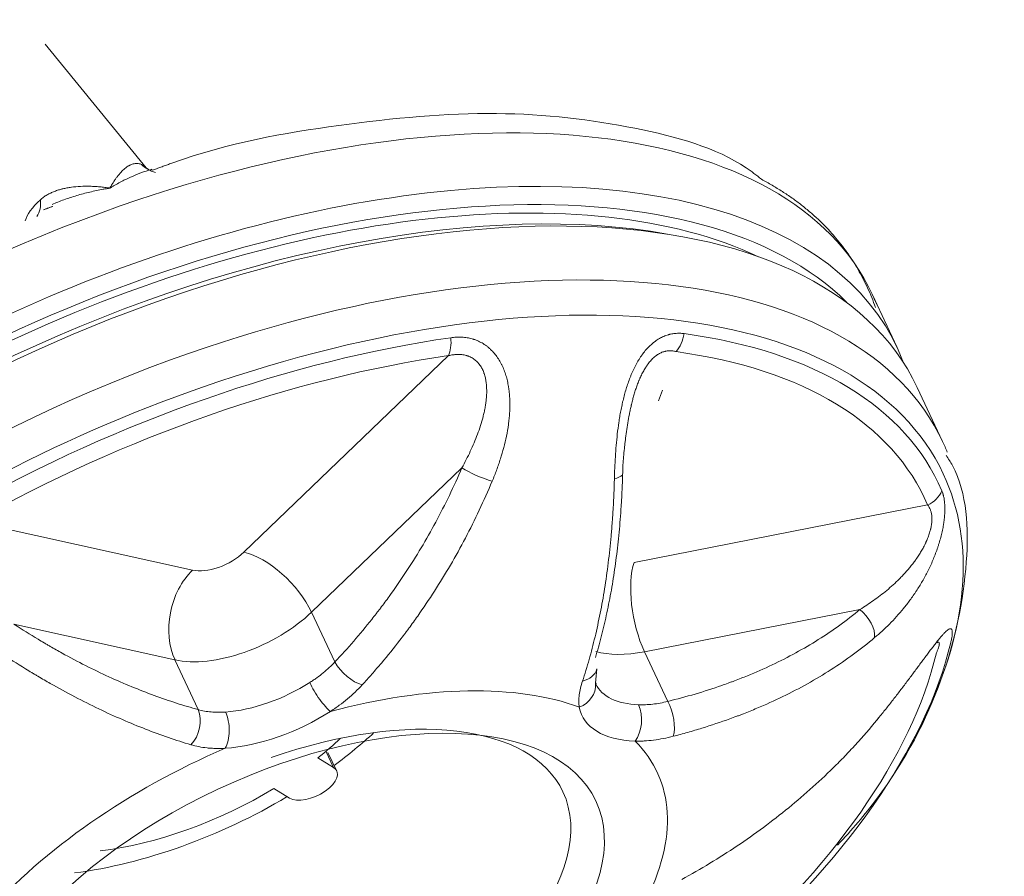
# Model space of a CAD drawing. Header units: millimetres. Extents: x 0 to 594, y 0 to 420.
# Tile 26 of 256: x 127.74 to 129.65, y 335.34 to 336.99. Entities that reach past the tile are written whole.
import ezdxf

# ---------------------------------------------------------------- set-up
doc = ezdxf.new("R2010")
doc.units = ezdxf.units.MM
doc.layers.add('1', color=7, linetype='Continuous', true_color=0xffffff)

msp = doc.modelspace()

# ---------------------------------------------------------------- linework, layer by layer
at = {"layer": '1', "color": 155, "linetype": 'Continuous', "lineweight": 18}
for p, q in [((127.989, 336.7069), (127.7933, 336.9458)), ((129.4406, 336.3596), (129.3921, 336.463)), ((129.5283, 336.1782), (129.4794, 336.2826)), ((128.3205, 335.5666), (128.3509, 335.548)), ((128.3571, 335.5413), (128.3402, 335.5774)), ((128.266, 335.4891), (128.2356, 335.5076))]:
    msp.add_line(p, q, dxfattribs=at)
at = {"layer": '1', "color": 155, "linetype": 'Continuous', "lineweight": 13}
for p, q in [((127.9819, 336.7126), (127.9826, 336.7111)), ((129.3921, 336.4629), (129.3921, 336.463)), ((128.1776, 335.9641), (128.5733, 336.3442)), ((128.9867, 336.2774), (128.9794, 336.2568)), ((129.5283, 336.1782), (129.5283, 336.1782)), ((128.5992, 336.1274), (128.3086, 335.8483)), ((128.9322, 335.9444), (129.4994, 336.0555)), ((127.6548, 336.0233), (128.0786, 335.9295)), ((129.3686, 335.8535), (128.952, 335.7719)), ((128.3086, 335.8483), (128.3536, 335.7522)), ((128.0445, 335.7561), (127.7333, 335.825)), ((128.952, 335.7719), (128.997, 335.6759)), ((128.0445, 335.7561), (128.0896, 335.66)), ((129.4021, 335.6408), (129.406, 335.6456)), ((128.3362, 335.5794), (128.3509, 335.548))]:
    msp.add_line(p, q, dxfattribs=at)
for centre, major_axis, ratio, start_param, end_param in [((127.9874, 335.8048), (1.4047, 0.6582), 0.5071, 0, 1.371407), ((128.0431, 336.7904), (0.0525, 0.0851), 0.818039, 2.973127, 3.357813), ((127.9874, 335.8048), (1.4047, 0.6582), 0.5071, 1.371407, 3.042538), ((127.6947, 336.6687), (0.0821, -0.0571), 0.648467, 0.022384, 0.51881), ((128.1214, 335.5189), (1.4069, 0.6593), 0.5071, 0, 1.371407), ((128.1458, 335.4669), (1.3839, 0.6485), 0.5071, 0, 1.371407), ((128.9949, 336.3909), (-0.0068, -0.0495), 0.678046, 0.76137, 1.578645), ((128.555, 336.3832), (0.0071, -0.0495), 0.443521, 0.601395, 1.41867), ((128.1214, 335.5189), (1.4069, 0.6593), 0.5071, 1.371407, 3.041164), ((128.1458, 335.4669), (1.3839, 0.6485), 0.5071, 1.371407, 3.710225), ((128.6333, 336.1201), (-0.046, 0.0197), 0.184767, 0.816852, 2.206884), ((128.8649, 336.1242), (0.05, -0.0009), 0.442012, 5.338247, 5.811271), ((128.1458, 335.4669), (1.3839, 0.6485), 0.5071, 5.715445, 6.283185), ((129.4812, 336.0945), (-0.046, -0.0197), 0.861764, 1.599568, 2.416843), ((128.1264, 335.975), (0.0679, 0.0318), 0.5071, 3.724165, 5.301835), ((128.2233, 335.8665), (-0.0866, 0.0902), 0.479123, 4.096446, 5.667242), ((128.1243, 335.832), (0.027, 0.122), 0.719719, 0.818925, 2.389722), ((128.9779, 335.8469), (-0.024, 0.1227), 0.380896, 0.580501, 2.151297), ((129.3582, 335.8236), (-0.032, 0.0384), 0.574462, 3.656891, 5.046924), ((128.1721, 335.8775), (-0.1811, -0.0849), 0.5071, 0.582572, 2.160242), ((128.9934, 335.8918), (-0.1811, -0.0849), 0.5071, 0.520482, 1.113045), ((128.3877, 335.7449), (0.0363, -0.0343), 0.451566, 4.073859, 5.610697), ((128.812, 335.7524), (-0.0479, 0.0145), 0.742551, 2.219317, 3.16817), ((128.2178, 335.7799), (0.1811, 0.0849), 0.5071, 4.059781, 4.966219), ((128.3267, 335.6954), (0.0269, -0.0421), 0.216431, 4.166227, 5.737024), ((128.2677, 335.2068), (0.709, 0.3322), 0.5071, 0.464484, 1.231133), ((128.8077, 335.7038), (-0.0491, -0.0093), 0.854725, 1.786069, 3.063593), ((129.0392, 335.7943), (0.1811, 0.0849), 0.5071, 3.141595, 3.919021), ((129.0574, 335.7553), (-0.2264, -0.1061), 0.5071, 6.154176, 7.060614), ((128.9156, 335.6381), (-0.0019, -0.05), 0.614284, 0.697943, 2.268739), ((128.9867, 335.6459), (0.012, -0.0485), 0.407244, 0.595318, 2.132155), ((128.0577, 335.6297), (-0.0132, -0.0482), 0.691823, 0.888309, 2.425146), ((128.2361, 335.7409), (-0.2264, -0.1061), 0.5071, 0.918189, 1.824626), ((128.1231, 335.6243), (0.0034, -0.0499), 0.52339, 0.637418, 2.208215), ((128.2677, 335.2068), (0.709, 0.3322), 0.5071, 5.700472, 6.46712), ((128.2677, 335.2068), (0.709, 0.3322), 0.5071, 1.511682, 2.27833)]:
    msp.add_ellipse(centre, major_axis=major_axis, ratio=ratio, start_param=start_param, end_param=end_param, dxfattribs=at)
at = {"layer": '1', "color": 155, "linetype": 'Continuous', "lineweight": 18}
for centre, major_axis, ratio, start_param, end_param in [((128.0359, 335.7014), (-1.4047, -0.6582), 0.5071, 3.101443, 6.283185), ((128.045, 335.6819), (1.382, 0.6476), 0.5071, 0.18526, 2.964587), ((127.8738, 336.6463), (-0.1176, -0.0569), 0.372608, 3.230871, 3.446476), ((128.0725, 335.6233), (1.4069, 0.6593), 0.5071, 0.000004, 3.141498), ((128.045, 335.6819), (-1.3583, -0.6365), 0.5071, 3.538714, 5.886072), ((128.0633, 335.6428), (-1.3843, -0.6487), 0.5071, 3.763926, 5.660761), ((127.8738, 336.6463), (-0.1176, -0.0569), 0.372608, 5.380091, 5.98408), ((127.9874, 335.8048), (1.4047, 0.6582), 0.5071, 6.255209, 6.283091), ((128.1522, 335.4532), (-1.3693, -0.6417), 0.5071, 3.124659, 3.806946), ((128.1522, 335.4532), (-1.3693, -0.6417), 0.5071, 4.171857, 4.854143), ((128.1579, 335.4409), (1.3363, 0.6262), 0.5071, 6.266252, 6.948538), ((128.1579, 335.4409), (1.3363, 0.6262), 0.5071, 1.030264, 1.71255), ((128.1214, 335.5189), (1.4069, 0.6593), 0.5071, 6.254326, 6.283091), ((128.1522, 335.4532), (-1.3693, -0.6417), 0.5071, 2.077462, 2.759748), ((128.1579, 335.4409), (1.3363, 0.6262), 0.5071, 5.219054, 5.901341), ((128.2494, 335.2458), (0.545, 0.2554), 0.5071, 0, 1.371407), ((128.1458, 335.4669), (1.3839, 0.6485), 0.5071, 5.656441, 5.715445), ((128.0469, 335.678), (0.4279, 0.2005), 0.5071, 5.150602, 5.286528), ((128.0299, 335.7141), (0.545, 0.2554), 0.5071, 5.091838, 5.27248), ((128.3085, 335.5185), (-0.0487, -0.0228), 0.5071, 0.32421, 3.465802), ((128.2494, 335.2458), (0.545, 0.2554), 0.5071, 3.141597, 6.283185), ((128.0299, 335.7141), (0.545, 0.2554), 0.5071, 4.152306, 4.905306), ((128.0469, 335.678), (0.4279, 0.2005), 0.5071, 4.138275, 4.922595)]:
    msp.add_ellipse(centre, major_axis=major_axis, ratio=ratio, start_param=start_param, end_param=end_param, dxfattribs=at)
at = {"layer": '1', "color": 155, "linetype": 'Continuous', "lineweight": 13}
msp.add_ellipse((128.2677, 335.2068), major_axis=(-0.5903, -0.2766), ratio=0.5071, dxfattribs=at)
at = {"layer": '1', "color": 155, "linetype": 'Continuous', "lineweight": 18}
for points, knots in [([(137.7073, 344.2237), (137.4484, 344.0651), (137.1886, 343.9077), (136.6679, 343.5949), (136.4069, 343.4395), (135.8837, 343.1303), (135.6216, 342.9766), (135.0965, 342.6705), (134.8334, 342.5182), (134.3066, 342.2148), (134.0427, 342.0637), (133.6465, 341.8378), (133.5143, 341.7627), (133.2498, 341.6126), (133.1175, 341.5376), (132.7203, 341.3132), (132.4553, 341.164), (131.9249, 340.8664), (131.1286, 340.421), (130.3308, 339.9784), (129.5325, 339.5369), (129.2662, 339.3899), (128.7336, 339.0962), (128.4672, 338.9494), (127.6679, 338.5096), (127.1349, 338.2166), (126.0687, 337.6309), (125.5356, 337.3381), (124.4696, 336.7519), (123.9368, 336.4586), (122.8717, 335.871), (122.3394, 335.5767), (121.2756, 334.9867), (120.744, 334.6911), (119.682, 334.0979), (119.1515, 333.8004), (118.3567, 333.3524), (118.0919, 333.2028), (117.5626, 332.9031), (117.2982, 332.7529), (116.5054, 332.3014), (115.9776, 331.9991), (114.9237, 331.3918), (114.3976, 331.0868), (113.3473, 330.4736), (112.8231, 330.1654), (112.2999, 329.8555)], [0, 0, 0, 0, 0.03125, 0.03125, 0.0625, 0.0625, 0.09375, 0.09375, 0.125, 0.125, 0.15625, 0.15625, 0.171875, 0.171875, 0.1875, 0.1875, 0.21875, 0.21875, 0.25, 0.3125, 0.3125, 0.34375, 0.34375, 0.375, 0.375, 0.4375, 0.4375, 0.5, 0.5, 0.5625, 0.5625, 0.625, 0.625, 0.6875, 0.6875, 0.75, 0.75, 0.78125, 0.78125, 0.8125, 0.8125, 0.875, 0.875, 0.9375, 0.9375, 1, 1, 1, 1]), ([(137.7073, 344.2237), (137.4484, 344.0651), (137.1886, 343.9077), (136.6679, 343.5949), (136.4069, 343.4395), (135.8837, 343.1303), (135.6216, 342.9766), (135.0965, 342.6705), (134.8334, 342.5182), (134.3066, 342.2148), (134.0427, 342.0637), (133.6465, 341.8378), (133.5143, 341.7627), (133.2498, 341.6126), (133.1175, 341.5376), (132.7203, 341.3132), (132.4553, 341.164), (131.9249, 340.8664), (131.1286, 340.421), (130.3308, 339.9784), (129.5325, 339.5369), (129.2662, 339.3899), (128.7336, 339.0962), (128.4672, 338.9494), (127.6679, 338.5096), (127.1349, 338.2166), (126.0687, 337.6309), (125.5356, 337.3381), (124.4696, 336.7519), (123.9368, 336.4586), (122.8717, 335.871), (122.3394, 335.5767), (121.2756, 334.9867), (120.744, 334.6911), (119.682, 334.0979), (119.1515, 333.8004), (118.3567, 333.3524), (118.0919, 333.2028), (117.5626, 332.9031), (117.2982, 332.7529), (116.5054, 332.3014), (115.9776, 331.9991), (114.9237, 331.3918), (114.3976, 331.0868), (113.3473, 330.4736), (112.8231, 330.1654), (112.2999, 329.8555)], [0, 0, 0, 0, 0.03125, 0.03125, 0.0625, 0.0625, 0.09375, 0.09375, 0.125, 0.125, 0.15625, 0.15625, 0.171875, 0.171875, 0.1875, 0.1875, 0.21875, 0.21875, 0.25, 0.3125, 0.3125, 0.34375, 0.34375, 0.375, 0.375, 0.4375, 0.4375, 0.5, 0.5, 0.5625, 0.5625, 0.625, 0.625, 0.6875, 0.6875, 0.75, 0.75, 0.78125, 0.78125, 0.8125, 0.8125, 0.875, 0.875, 0.9375, 0.9375, 1, 1, 1, 1]), ([(122.4108, 332.4376), (123.2968, 332.7724), (126.2199, 333.8502), (131.2414, 335.536), (137.5183, 337.3763), (141.8031, 338.5383), (144.0061, 339.0439), (144.071, 339.0587)], [0, 0, 0, 0, 0.125657, 0.41323, 0.701702, 0.991216, 1, 1, 1, 1]), ([(140.6468, 337.8104), (140.4802, 337.7692), (136.4925, 336.7801), (132.54, 335.6791), (125.0401, 333.331), (121.3277, 332.0376), (117.6608, 330.5996)], [0, 0, 0, 0, 0.02133, 0.510665, 0.510665, 1, 1, 1, 1]), ([(129.178, 336.685), (129.1687, 336.6928), (129.1042, 336.7423), (128.9341, 336.7898), (128.6708, 336.8223), (128.3649, 336.7939), (128.1458, 336.7552), (128.0357, 336.7152), (128.0342, 336.7146)], [0, 0, 0, 0, 0.04055, 0.270406, 0.51048, 0.753997, 0.996702, 1, 1, 1, 1]), ([(127.9186, 336.6679), (127.9187, 336.668), (127.9187, 336.6681), (127.9189, 336.6684), (127.9191, 336.6688), (127.9196, 336.6697), (127.9206, 336.6714), (127.9226, 336.6749), (127.9256, 336.6797), (127.928, 336.6832), (127.9298, 336.6858), (127.9304, 336.6867), (127.9316, 336.6883), (127.9322, 336.6891), (127.9353, 336.6931), (127.9377, 336.696), (127.9427, 336.7014), (127.9452, 336.7037), (127.9491, 336.7069), (127.9516, 336.7089), (127.9545, 336.7107), (127.9562, 336.7116), (127.9568, 336.712), (127.9572, 336.7121), (127.9581, 336.7126), (127.9588, 336.7129), (127.9608, 336.7138), (127.9621, 336.7143), (127.9647, 336.715), (127.9661, 336.7153), (127.9687, 336.7156), (127.9701, 336.7157), (127.9728, 336.7156), (127.9741, 336.7154), (127.9768, 336.7148), (127.9782, 336.7144), (127.9796, 336.7137)], [0, 0, 0, 0, 0.003906, 0.003906, 0.007813, 0.015625, 0.03125, 0.0625, 0.125, 0.1875, 0.1875, 0.21875, 0.21875, 0.25, 0.25, 0.375, 0.375, 0.5, 0.5, 0.5625, 0.625, 0.640625, 0.640625, 0.65625, 0.65625, 0.6875, 0.6875, 0.75, 0.75, 0.8125, 0.8125, 0.875, 0.875, 0.9375, 0.9375, 1, 1, 1, 1]), ([(128, 336.7045), (127.9996, 336.7043), (127.9993, 336.7042), (127.9921, 336.7021), (127.9854, 336.6999), (127.9719, 336.6948), (127.9652, 336.6921), (127.9551, 336.6875), (127.9518, 336.6859), (127.9451, 336.6826), (127.9417, 336.6809), (127.9351, 336.6774), (127.9301, 336.6747), (127.9243, 336.6713), (127.9215, 336.6696), (127.92, 336.6687), (127.9194, 336.6684), (127.919, 336.6681), (127.9188, 336.668), (127.9186, 336.6679)], [0, 0, 0, 0, 0.013533, 0.013533, 0.26015, 0.26015, 0.506767, 0.506767, 0.630075, 0.630075, 0.753383, 0.753383, 0.876692, 0.938346, 0.969173, 0.984586, 0.992293, 0.992293, 1, 1, 1, 1]), ([(127.7844, 336.6455), (127.7863, 336.6473), (127.7884, 336.649), (127.7927, 336.652), (127.7949, 336.6535), (127.7995, 336.6561), (127.8018, 336.6573), (127.8066, 336.6596), (127.8091, 336.6606), (127.8142, 336.6626), (127.8168, 336.6635), (127.8207, 336.6647), (127.822, 336.6651), (127.8241, 336.6656), (127.8247, 336.6658), (127.8261, 336.6662), (127.8295, 336.667), (127.8357, 336.6684), (127.8414, 336.6693), (127.85, 336.6705), (127.8559, 336.671), (127.8678, 336.6716), (127.8739, 336.6717), (127.8817, 336.6715), (127.8832, 336.6714), (127.8864, 336.6713), (127.888, 336.6712), (127.8927, 336.6709), (127.8991, 336.6704), (127.9071, 336.6695), (127.9128, 336.6687), (127.9157, 336.6683), (127.9171, 336.6681), (127.9178, 336.668), (127.9182, 336.6679), (127.9184, 336.6679), (127.9186, 336.6679)], [0, 0, 0, 0, 0.0625, 0.0625, 0.125, 0.125, 0.1875, 0.1875, 0.25, 0.25, 0.3125, 0.3125, 0.34375, 0.34375, 0.359375, 0.359375, 0.375, 0.4375, 0.5, 0.5, 0.625, 0.625, 0.75, 0.75, 0.78125, 0.78125, 0.8125, 0.8125, 0.875, 0.9375, 0.96875, 0.984375, 0.992187, 0.996094, 0.996094, 1, 1, 1, 1]), ([(127.9186, 336.6679), (127.9183, 336.6678), (127.918, 336.6678), (127.9175, 336.6677), (127.9167, 336.6676), (127.9148, 336.6673), (127.9109, 336.6666), (127.9033, 336.6653), (127.8969, 336.664), (127.8882, 336.6622), (127.884, 336.6613), (127.8754, 336.6593), (127.8712, 336.6582), (127.8586, 336.6548), (127.8503, 336.6524), (127.8339, 336.647), (127.8259, 336.6441), (127.8144, 336.6395), (127.8108, 336.638), (127.8073, 336.6365)], [0, 0, 0, 0, 0.007019, 0.007019, 0.014037, 0.028075, 0.05615, 0.1123, 0.224599, 0.224599, 0.336899, 0.336899, 0.449198, 0.449198, 0.673798, 0.673798, 0.898397, 0.898397, 1, 1, 1, 1]), ([(128.8939, 336.1057), (128.8941, 336.1128), (128.8943, 336.1198), (128.8949, 336.1341), (128.8953, 336.1413), (128.8962, 336.1559), (128.8967, 336.1632), (128.898, 336.1778), (128.8987, 336.1852), (128.9004, 336.2), (128.9013, 336.2075), (128.903, 336.2187), (128.9042, 336.2262), (128.9062, 336.2375), (128.9078, 336.2451), (128.9088, 336.2498), (128.909, 336.2508), (128.9094, 336.2527), (128.9101, 336.2555), (128.9117, 336.2622), (128.9141, 336.2716), (128.9174, 336.2828), (128.9199, 336.2901), (128.9225, 336.2975), (128.9239, 336.3011), (128.9261, 336.3065), (128.9268, 336.3083), (128.928, 336.311), (128.9284, 336.3119), (128.9292, 336.3137), (128.9312, 336.3181), (128.9333, 336.3224), (128.9369, 336.3292), (128.9388, 336.3325), (128.9417, 336.3373), (128.9432, 336.3397), (128.9448, 336.3421), (128.9459, 336.3436), (128.9464, 336.3444), (128.9491, 336.3482), (128.9536, 336.354), (128.9584, 336.3592), (128.9634, 336.3642), (128.9659, 336.3665), (128.9692, 336.3692), (128.9699, 336.3697), (128.9712, 336.3708), (128.9733, 336.3723), (128.9753, 336.3737), (128.9794, 336.3764), (128.985, 336.3796), (128.9907, 336.3821), (128.9951, 336.3836), (128.9965, 336.3841), (128.9984, 336.3846), (128.9987, 336.3847), (128.9995, 336.3849), (129.0006, 336.3852), (129.0046, 336.3862), (129.0083, 336.3868), (129.0141, 336.3873), (129.0199, 336.3875), (129.0257, 336.3871), (129.0285, 336.3867)], [0, 0, 0, 0, 0.0625, 0.0625, 0.125, 0.125, 0.1875, 0.1875, 0.25, 0.25, 0.3125, 0.3125, 0.34375, 0.375, 0.40625, 0.40625, 0.414063, 0.414063, 0.421875, 0.4375, 0.46875, 0.5, 0.53125, 0.53125, 0.5625, 0.5625, 0.578125, 0.578125, 0.585938, 0.585938, 0.59375, 0.625, 0.625, 0.65625, 0.65625, 0.671875, 0.679688, 0.679688, 0.6875, 0.6875, 0.71875, 0.75, 0.75, 0.78125, 0.78125, 0.789063, 0.789063, 0.796875, 0.8125, 0.8125, 0.84375, 0.875, 0.875, 0.890625, 0.890625, 0.894531, 0.894531, 0.898438, 0.90625, 0.9375, 0.9375, 0.96875, 1, 1, 1, 1]), ([(128.5778, 336.3788), (128.5813, 336.3793), (128.5848, 336.3797), (128.5892, 336.3799), (128.5901, 336.3799), (128.5918, 336.38), (128.5927, 336.38), (128.5953, 336.38), (128.6005, 336.3798), (128.6091, 336.3789), (128.6158, 336.3775), (128.6199, 336.3763), (128.6211, 336.3759), (128.6224, 336.3755), (128.6232, 336.3753), (128.6252, 336.3746), (128.6304, 336.3725), (128.6381, 336.3688), (128.6438, 336.365), (128.648, 336.3619), (128.65, 336.3603), (128.652, 336.3586), (128.6533, 336.3574), (128.654, 336.3568), (128.6572, 336.3538), (128.6596, 336.3512), (128.6641, 336.3459), (128.6662, 336.3431), (128.6702, 336.3372), (128.6721, 336.3341), (128.6742, 336.3302), (128.6747, 336.3294), (128.6755, 336.3277), (128.6759, 336.3269), (128.6771, 336.3245), (128.6779, 336.3228), (128.68, 336.3178), (128.6813, 336.3144), (128.6837, 336.3076), (128.6848, 336.3041), (128.6867, 336.297), (128.6875, 336.2934), (128.6885, 336.2879), (128.6889, 336.2861), (128.6893, 336.2833), (128.6895, 336.2824), (128.6898, 336.2805), (128.6904, 336.2759), (128.6913, 336.2675), (128.6919, 336.2562), (128.6919, 336.245), (128.6916, 336.2374), (128.6913, 336.2317), (128.6911, 336.2289), (128.6908, 336.226), (128.6906, 336.2241), (128.6905, 336.2232), (128.6901, 336.2185), (128.6896, 336.2147), (128.6881, 336.2034), (128.6868, 336.1959), (128.6837, 336.1811), (128.682, 336.1737), (128.6781, 336.159), (128.6759, 336.1518), (128.6713, 336.1373), (128.6688, 336.1301), (128.6635, 336.1158), (128.6607, 336.1087), (128.6577, 336.1016)], [0, 0, 0, 0, 0.03125, 0.03125, 0.039062, 0.039062, 0.046875, 0.046875, 0.0625, 0.09375, 0.125, 0.125, 0.132812, 0.136719, 0.136719, 0.140625, 0.15625, 0.1875, 0.21875, 0.21875, 0.234375, 0.242187, 0.242187, 0.25, 0.25, 0.28125, 0.28125, 0.3125, 0.3125, 0.34375, 0.34375, 0.351562, 0.351562, 0.359375, 0.359375, 0.375, 0.375, 0.40625, 0.40625, 0.4375, 0.4375, 0.46875, 0.46875, 0.484375, 0.484375, 0.492187, 0.492187, 0.5, 0.53125, 0.5625, 0.59375, 0.625, 0.625, 0.640625, 0.648437, 0.648437, 0.65625, 0.65625, 0.6875, 0.6875, 0.75, 0.75, 0.8125, 0.8125, 0.875, 0.875, 0.9375, 0.9375, 1, 1, 1, 1]), ([(129.0132, 336.3519), (129.0112, 336.3524), (129.0092, 336.3529), (129.005, 336.3535), (129.0029, 336.3536), (128.9986, 336.3536), (128.9964, 336.3534), (128.9939, 336.3529), (128.9937, 336.3529), (128.9931, 336.3527), (128.9928, 336.3527), (128.992, 336.3525), (128.9903, 336.3521), (128.9886, 336.3516), (128.9853, 336.3504), (128.983, 336.3494), (128.9797, 336.3475), (128.9786, 336.3469), (128.9769, 336.3458), (128.9764, 336.3454), (128.9753, 336.3446), (128.9745, 336.344), (128.9736, 336.3434), (128.9731, 336.343), (128.9728, 336.3428), (128.972, 336.3421), (128.9704, 336.3408), (128.9689, 336.3393), (128.9658, 336.3364), (128.9639, 336.3342), (128.9611, 336.3308), (128.9601, 336.3296), (128.9588, 336.3278), (128.9583, 336.3272), (128.9574, 336.326), (128.957, 336.3253), (128.9561, 336.3241), (128.9557, 336.3234), (128.9548, 336.3221), (128.9536, 336.3202), (128.9524, 336.3182), (128.9501, 336.3142), (128.9486, 336.3115), (128.9458, 336.306), (128.9445, 336.3032), (128.9429, 336.2996), (128.9426, 336.2989), (128.942, 336.2974), (128.9411, 336.2953), (128.9402, 336.2931), (128.9385, 336.2888), (128.9375, 336.2859), (128.9354, 336.2801), (128.9345, 336.2772), (128.9327, 336.2714), (128.931, 336.2656), (128.9294, 336.2598), (128.9283, 336.2554), (128.9279, 336.254), (128.9274, 336.2518), (128.927, 336.2503), (128.926, 336.246), (128.9246, 336.2395), (128.9234, 336.2338), (128.9217, 336.2252), (128.9207, 336.2196), (128.9189, 336.2084), (128.918, 336.2028), (128.9164, 336.1918), (128.9157, 336.1863), (128.9147, 336.1781), (128.9144, 336.1754), (128.9138, 336.17), (128.9135, 336.1673), (128.9126, 336.1592), (128.9121, 336.1539), (128.9111, 336.1433), (128.9107, 336.1381), (128.9102, 336.1329)], [0, 0, 0, 0, 0.03125, 0.03125, 0.0625, 0.0625, 0.09375, 0.09375, 0.097656, 0.097656, 0.101562, 0.101562, 0.109375, 0.125, 0.125, 0.15625, 0.15625, 0.171875, 0.171875, 0.179687, 0.179687, 0.1875, 0.191406, 0.191406, 0.195312, 0.195312, 0.203125, 0.21875, 0.21875, 0.25, 0.25, 0.265625, 0.265625, 0.273437, 0.273437, 0.28125, 0.28125, 0.289062, 0.289062, 0.296875, 0.3125, 0.3125, 0.34375, 0.34375, 0.375, 0.375, 0.382812, 0.382812, 0.390625, 0.40625, 0.40625, 0.4375, 0.4375, 0.46875, 0.46875, 0.5, 0.53125, 0.53125, 0.546875, 0.546875, 0.554687, 0.5625, 0.59375, 0.625, 0.625, 0.6875, 0.6875, 0.75, 0.75, 0.8125, 0.8125, 0.84375, 0.84375, 0.875, 0.875, 0.9375, 0.9375, 1, 1, 1, 1]), ([(128.5992, 336.1274), (128.6021, 336.1327), (128.6076, 336.1432), (128.6129, 336.1539), (128.6179, 336.1647), (128.6203, 336.1701), (128.6249, 336.181), (128.6271, 336.1865), (128.6313, 336.1976), (128.6332, 336.2032), (128.6368, 336.2144), (128.6385, 336.2201), (128.6403, 336.2273), (128.6407, 336.2287), (128.6414, 336.2316), (128.6424, 336.2359), (128.6439, 336.2432), (128.6453, 336.2518), (128.646, 336.2576), (128.6465, 336.2634), (128.6468, 336.2663), (128.647, 336.2707), (128.647, 336.2721), (128.647, 336.2743), (128.647, 336.2751), (128.647, 336.2765), (128.647, 336.2801), (128.6469, 336.2837), (128.6464, 336.2894), (128.6461, 336.2922), (128.6452, 336.2978), (128.6446, 336.3006), (128.6436, 336.3047), (128.643, 336.3067), (128.6423, 336.3091), (128.6419, 336.3101), (128.6417, 336.3107), (128.6416, 336.3111), (128.6405, 336.314), (128.6394, 336.3166), (128.6368, 336.3215), (128.6354, 336.3238), (128.633, 336.3271), (128.6318, 336.3287), (128.6302, 336.3305), (128.6295, 336.3313), (128.629, 336.3318), (128.6287, 336.332), (128.6266, 336.3342), (128.6224, 336.3378), (128.6177, 336.3405), (128.6146, 336.3419), (128.6136, 336.3423), (128.6126, 336.3427), (128.612, 336.343), (128.6117, 336.3431), (128.6107, 336.3434), (128.6097, 336.3438), (128.6087, 336.3441), (128.608, 336.3443), (128.6077, 336.3444), (128.6046, 336.3452), (128.6019, 336.3457), (128.5963, 336.3464), (128.5935, 336.3465), (128.5892, 336.3464), (128.5871, 336.3463), (128.5849, 336.3461), (128.5835, 336.3459), (128.5827, 336.3459), (128.5791, 336.3454), (128.5762, 336.3448), (128.5733, 336.3442)], [0, 0, 0, 0, 0.0625, 0.125, 0.125, 0.1875, 0.1875, 0.25, 0.25, 0.3125, 0.3125, 0.375, 0.375, 0.390625, 0.390625, 0.40625, 0.4375, 0.46875, 0.5, 0.5, 0.53125, 0.53125, 0.546875, 0.546875, 0.554687, 0.554687, 0.5625, 0.59375, 0.59375, 0.625, 0.625, 0.65625, 0.65625, 0.671875, 0.679687, 0.683594, 0.683594, 0.6875, 0.6875, 0.71875, 0.71875, 0.75, 0.75, 0.765625, 0.773437, 0.777344, 0.777344, 0.78125, 0.78125, 0.8125, 0.84375, 0.84375, 0.851562, 0.855469, 0.855469, 0.859375, 0.859375, 0.867187, 0.871094, 0.871094, 0.875, 0.875, 0.90625, 0.90625, 0.9375, 0.9375, 0.953125, 0.960937, 0.960937, 0.96875, 0.96875, 1, 1, 1, 1]), ([(129.3254, 335.3981), (129.3529, 335.4276), (129.4419, 335.5322), (129.5373, 335.7192), (129.5822, 335.9351), (129.5756, 336.0857), (129.5395, 336.1452), (129.5351, 336.1518)], [0, 0, 0, 0, 0.116249, 0.412038, 0.709151, 0.967031, 1, 1, 1, 1]), ([(128.9102, 336.1329), (128.9099, 336.1148), (128.9093, 336.097), (128.9082, 336.075), (128.908, 336.0707), (128.9077, 336.0641), (128.9075, 336.062), (128.9073, 336.0576), (128.9066, 336.0468), (128.9058, 336.0362), (128.9038, 336.0108), (128.9023, 335.9943), (128.8987, 335.9621), (128.8966, 335.9463), (128.8921, 335.9153), (128.8897, 335.9002), (128.8843, 335.8707), (128.8814, 335.8562), (128.8752, 335.8279), (128.8719, 335.8141), (128.8649, 335.7871), (128.8612, 335.7739), (128.8573, 335.761)], [0, 0, 0, 0, 0.125, 0.125, 0.15625, 0.15625, 0.171875, 0.171875, 0.1875, 0.25, 0.25, 0.375, 0.375, 0.5, 0.5, 0.625, 0.625, 0.75, 0.75, 0.875, 0.875, 1, 1, 1, 1]), ([(128.6577, 336.1016), (128.6497, 336.0826), (128.6414, 336.0639), (128.6241, 336.0272), (128.6151, 336.0092), (128.5965, 335.9738), (128.5869, 335.9565), (128.567, 335.9224), (128.5567, 335.9056), (128.5356, 335.8728), (128.5248, 335.8567), (128.5081, 335.833), (128.501, 335.8232), (128.4938, 335.8135), (128.4909, 335.8096), (128.4895, 335.8077), (128.4852, 335.802), (128.4706, 335.7829), (128.4527, 335.7607), (128.4374, 335.7428), (128.4313, 335.7357), (128.4282, 335.7322), (128.419, 335.7216), (128.4127, 335.7147), (128.4065, 335.7079)], [0, 0, 0, 0, 0.125, 0.125, 0.25, 0.25, 0.375, 0.375, 0.5, 0.5, 0.625, 0.625, 0.6875, 0.703125, 0.703125, 0.71875, 0.71875, 0.75, 0.875, 0.90625, 0.90625, 0.9375, 0.9375, 1, 1, 1, 1]), ([(128.8323, 335.7153), (128.8368, 335.7289), (128.8411, 335.7427), (128.8491, 335.7712), (128.8529, 335.7857), (128.86, 335.8154), (128.8633, 335.8306), (128.8695, 335.8617), (128.8723, 335.8775), (128.8775, 335.91), (128.8799, 335.9266), (128.8841, 335.9605), (128.8859, 335.9778), (128.8883, 336.0043), (128.8892, 336.0155), (128.89, 336.0269), (128.8904, 336.0314), (128.8905, 336.0337), (128.891, 336.0405), (128.8924, 336.0635), (128.8934, 336.0868), (128.8939, 336.1057)], [0, 0, 0, 0, 0.125, 0.125, 0.25, 0.25, 0.375, 0.375, 0.5, 0.5, 0.625, 0.625, 0.75, 0.75, 0.8125, 0.828125, 0.828125, 0.84375, 0.84375, 0.875, 1, 1, 1, 1]), ([(129.5268, 336.083), (129.5276, 336.0812), (129.5283, 336.0792), (129.5291, 336.0766), (129.5293, 336.076), (129.5296, 336.075), (129.5297, 336.0744), (129.5302, 336.0727), (129.5304, 336.0716), (129.5312, 336.068), (129.5316, 336.0655), (129.5322, 336.0602), (129.5324, 336.0575), (129.5326, 336.0539), (129.5326, 336.0528), (129.5327, 336.0516), (129.5327, 336.0509), (129.5327, 336.0505), (129.5327, 336.0486), (129.5327, 336.044), (129.5323, 336.0359), (129.5317, 336.0291), (129.531, 336.0239), (129.5306, 336.0212), (129.5302, 336.0185), (129.5299, 336.0167), (129.5298, 336.0158), (129.529, 336.0113), (129.5282, 336.0076), (129.5266, 336.0002), (129.5248, 335.9928), (129.5227, 335.9854), (129.5212, 335.9807), (129.5209, 335.9798), (129.5203, 335.9779), (129.52, 335.977), (129.5191, 335.9741), (129.5185, 335.9723), (129.5166, 335.9668), (129.5152, 335.9631), (129.5124, 335.9558), (129.511, 335.9523), (129.508, 335.9451), (129.5064, 335.9416), (129.504, 335.9364), (129.5031, 335.9346), (129.5019, 335.9321), (129.5015, 335.9312), (129.5006, 335.9295), (129.4985, 335.9252), (129.4963, 335.921), (129.4927, 335.9144), (129.4891, 335.9079), (129.4834, 335.8984), (129.4795, 335.8923), (129.4765, 335.8877), (129.475, 335.8855), (129.4735, 335.8832), (129.4725, 335.8818), (129.472, 335.881), (129.4694, 335.8773), (129.4673, 335.8745), (129.4611, 335.866), (129.4568, 335.8605), (129.4482, 335.8499), (129.4438, 335.8448), (129.4348, 335.8349), (129.4302, 335.8301), (129.421, 335.8208), (129.4163, 335.8163), (129.4067, 335.8076), (129.4019, 335.8033), (129.3969, 335.7992)], [0, 0, 0, 0, 0.03125, 0.03125, 0.039063, 0.039063, 0.046875, 0.046875, 0.0625, 0.0625, 0.09375, 0.09375, 0.125, 0.125, 0.132813, 0.136719, 0.136719, 0.140625, 0.140625, 0.15625, 0.1875, 0.21875, 0.21875, 0.234375, 0.242188, 0.242188, 0.25, 0.25, 0.28125, 0.28125, 0.3125, 0.34375, 0.34375, 0.351563, 0.351563, 0.359375, 0.359375, 0.375, 0.375, 0.40625, 0.40625, 0.4375, 0.4375, 0.46875, 0.46875, 0.484375, 0.484375, 0.492188, 0.492188, 0.5, 0.53125, 0.53125, 0.5625, 0.59375, 0.625, 0.625, 0.640625, 0.648438, 0.648438, 0.65625, 0.65625, 0.6875, 0.6875, 0.75, 0.75, 0.8125, 0.8125, 0.875, 0.875, 0.9375, 0.9375, 1, 1, 1, 1]), ([(129.3686, 335.8535), (129.3731, 335.8563), (129.3819, 335.8619), (129.3906, 335.8679), (129.3992, 335.874), (129.4035, 335.8772), (129.412, 335.8837), (129.4162, 335.887), (129.4245, 335.8939), (129.4286, 335.8975), (129.4368, 335.9049), (129.4408, 335.9087), (129.4458, 335.9137), (129.4468, 335.9147), (129.4488, 335.9167), (129.4517, 335.9198), (129.4566, 335.925), (129.4623, 335.9315), (129.466, 335.936), (129.4696, 335.9406), (129.4714, 335.943), (129.4741, 335.9466), (129.475, 335.9478), (129.4763, 335.9496), (129.4767, 335.9502), (129.4776, 335.9515), (129.4798, 335.9546), (129.4819, 335.9577), (129.4851, 335.9628), (129.4867, 335.9654), (129.4897, 335.9708), (129.4912, 335.9734), (129.4933, 335.9776), (129.4944, 335.9797), (129.4955, 335.9821), (129.496, 335.9832), (129.4964, 335.9839), (129.4965, 335.9843), (129.498, 335.9875), (129.4992, 335.9903), (129.5013, 335.9961), (129.5023, 335.999), (129.5036, 336.0033), (129.5043, 336.0055), (129.5049, 336.008), (129.5052, 336.0091), (129.5053, 336.0098), (129.5054, 336.0101), (129.5061, 336.0134), (129.5071, 336.019), (129.5075, 336.0243), (129.5076, 336.0275), (129.5076, 336.0284), (129.5076, 336.0294), (129.5076, 336.03), (129.5076, 336.0303), (129.5076, 336.0312), (129.5075, 336.0321), (129.5075, 336.033), (129.5074, 336.0336), (129.5074, 336.0339), (129.5072, 336.0366), (129.5068, 336.0387), (129.5059, 336.0428), (129.5053, 336.0447), (129.5043, 336.0473), (129.5037, 336.0486), (129.5031, 336.0498), (129.5027, 336.0506), (129.5025, 336.051), (129.5014, 336.0529), (129.5005, 336.0543), (129.4994, 336.0555)], [0, 0, 0, 0, 0.0625, 0.125, 0.125, 0.1875, 0.1875, 0.25, 0.25, 0.3125, 0.3125, 0.375, 0.375, 0.390625, 0.390625, 0.40625, 0.4375, 0.46875, 0.5, 0.5, 0.53125, 0.53125, 0.546875, 0.546875, 0.554687, 0.554687, 0.5625, 0.59375, 0.59375, 0.625, 0.625, 0.65625, 0.65625, 0.671875, 0.679687, 0.683594, 0.683594, 0.6875, 0.6875, 0.71875, 0.71875, 0.75, 0.75, 0.765625, 0.773437, 0.777344, 0.777344, 0.78125, 0.78125, 0.8125, 0.84375, 0.84375, 0.851562, 0.855469, 0.855469, 0.859375, 0.859375, 0.867187, 0.871094, 0.871094, 0.875, 0.875, 0.90625, 0.90625, 0.9375, 0.9375, 0.953125, 0.960937, 0.960937, 0.96875, 0.96875, 1, 1, 1, 1]), ([(129.406, 335.6456), (129.4108, 335.6515), (129.4156, 335.6575), (129.425, 335.6693), (129.4297, 335.6753), (129.4388, 335.6871), (129.4434, 335.693), (129.4523, 335.7047), (129.4566, 335.7105), (129.4652, 335.7219), (129.4695, 335.7275), (129.4757, 335.7359), (129.4798, 335.7414), (129.4859, 335.7496), (129.4898, 335.7549), (129.4923, 335.7582), (129.4928, 335.7589), (129.4937, 335.7602), (129.4952, 335.7622), (129.4985, 335.7667), (129.5032, 335.7729), (129.5086, 335.78), (129.512, 335.7845), (129.5154, 335.7888), (129.5171, 335.7909), (129.5195, 335.7939), (129.5203, 335.7949), (129.5215, 335.7963), (129.5219, 335.7968), (129.5226, 335.7977), (129.5246, 335.8001), (129.5264, 335.8022), (129.5292, 335.8053), (129.5305, 335.8068), (129.5325, 335.8088), (129.5334, 335.8097), (129.5343, 335.8106), (129.5349, 335.8111), (129.5352, 335.8114), (129.5366, 335.8127), (129.5388, 335.8144), (129.5406, 335.8155), (129.5422, 335.8162), (129.543, 335.8163), (129.5438, 335.8163), (129.5439, 335.8163), (129.5442, 335.8162), (129.5447, 335.8161), (129.5451, 335.8159), (129.5457, 335.8153), (129.5465, 335.8141), (129.5469, 335.8122), (129.547, 335.8104), (129.547, 335.8098), (129.547, 335.809), (129.547, 335.8088), (129.547, 335.8085), (129.547, 335.808), (129.5469, 335.806), (129.5467, 335.804), (129.5463, 335.8004), (129.5456, 335.7966), (129.5447, 335.7922), (129.5441, 335.7899)], [0, 0, 0, 0, 0.0625, 0.0625, 0.125, 0.125, 0.1875, 0.1875, 0.25, 0.25, 0.3125, 0.3125, 0.34375, 0.375, 0.40625, 0.40625, 0.414063, 0.414063, 0.421875, 0.4375, 0.46875, 0.5, 0.53125, 0.53125, 0.5625, 0.5625, 0.578125, 0.578125, 0.585938, 0.585938, 0.59375, 0.625, 0.625, 0.65625, 0.65625, 0.671875, 0.679688, 0.679688, 0.6875, 0.6875, 0.71875, 0.75, 0.75, 0.78125, 0.78125, 0.789063, 0.789063, 0.796875, 0.8125, 0.8125, 0.84375, 0.875, 0.875, 0.890625, 0.890625, 0.894531, 0.894531, 0.898438, 0.90625, 0.9375, 0.9375, 0.96875, 1, 1, 1, 1]), ([(129.3969, 335.7992), (129.3837, 335.788), (129.3701, 335.7773), (129.342, 335.7567), (129.3275, 335.7468), (129.2979, 335.7279), (129.2827, 335.7188), (129.2516, 335.7014), (129.2356, 335.6931), (129.203, 335.6773), (129.1863, 335.6697), (129.1607, 335.659), (129.15, 335.6546), (129.139, 335.6504), (129.1347, 335.6487), (129.1325, 335.6479), (129.1259, 335.6454), (129.1038, 335.6373), (129.0768, 335.6283), (129.054, 335.6214), (129.0448, 335.6187), (129.0402, 335.6173), (129.0263, 335.6134), (129.017, 335.6109), (129.0077, 335.6084)], [0, 0, 0, 0, 0.125, 0.125, 0.25, 0.25, 0.375, 0.375, 0.5, 0.5, 0.625, 0.625, 0.6875, 0.703125, 0.703125, 0.71875, 0.71875, 0.75, 0.875, 0.90625, 0.90625, 0.9375, 0.9375, 1, 1, 1, 1]), ([(129.5163, 335.7695), (129.5172, 335.7714), (129.5179, 335.7732), (129.5193, 335.7766), (129.5199, 335.7782), (129.5208, 335.7812), (129.5212, 335.7826), (129.5215, 335.784), (129.5216, 335.7841), (129.5216, 335.7844), (129.5217, 335.7846), (129.5218, 335.785), (129.5219, 335.7858), (129.522, 335.7866), (129.522, 335.7879), (129.5219, 335.7886), (129.5215, 335.7894), (129.5214, 335.7896), (129.5211, 335.7899), (129.521, 335.7899), (129.5208, 335.7901), (129.5206, 335.7901), (129.5204, 335.7902), (129.5203, 335.7902), (129.5202, 335.7902), (129.52, 335.7902), (129.5195, 335.7902), (129.519, 335.79), (129.5182, 335.7898), (129.5177, 335.7896), (129.5172, 335.7893)], [0, 0, 0, 0, 0.132793, 0.132793, 0.265587, 0.265587, 0.39838, 0.39838, 0.414979, 0.414979, 0.431578, 0.431578, 0.464777, 0.531173, 0.531173, 0.663967, 0.663967, 0.730363, 0.730363, 0.763562, 0.763562, 0.79676, 0.813359, 0.813359, 0.829958, 0.829958, 0.863156, 0.929553, 0.929553, 1, 1, 1, 1]), ([(128.0752, 335.5921), (128.0609, 335.5964), (128.0464, 335.6011), (128.0172, 335.6111), (128.0025, 335.6165), (127.9728, 335.6281), (127.9578, 335.6342), (127.9277, 335.6473), (127.9124, 335.6542), (127.8818, 335.6689), (127.8663, 335.6766), (127.8351, 335.6929), (127.8194, 335.7015), (127.7956, 335.715), (127.7857, 335.7208), (127.7757, 335.7267), (127.7717, 335.7291), (127.7697, 335.7303), (127.7637, 335.7339), (127.7436, 335.7462), (127.7235, 335.759), (127.7074, 335.7696)], [0, 0, 0, 0, 0.125, 0.125, 0.25, 0.25, 0.375, 0.375, 0.5, 0.5, 0.625, 0.625, 0.75, 0.75, 0.8125, 0.828125, 0.828125, 0.84375, 0.84375, 0.875, 1, 1, 1, 1]), ([(128.3049, 335.7123), (128.3061, 335.7131), (128.3073, 335.7138), (128.3096, 335.7153), (128.313, 335.7176), (128.3163, 335.7199), (128.3228, 335.7246), (128.3312, 335.7311), (128.3429, 335.7413), (128.3501, 335.7485), (128.3536, 335.7522)], [0, 0, 0, 0, 0.0625, 0.0625, 0.125, 0.25, 0.25, 0.5, 0.75, 1, 1, 1, 1]), ([(128.4065, 335.7079), (128.4021, 335.7031), (128.393, 335.6939), (128.3782, 335.6808), (128.3676, 335.6724), (128.3594, 335.6663), (128.3552, 335.6633), (128.3509, 335.6603), (128.348, 335.6584), (128.3465, 335.6574), (128.345, 335.6564)], [0, 0, 0, 0, 0.25, 0.5, 0.75, 0.75, 0.875, 0.9375, 0.9375, 1, 1, 1, 1]), ([(128.826, 335.6648), (128.8255, 335.6685), (128.8252, 335.6724), (128.8253, 335.6769), (128.8253, 335.6774), (128.8253, 335.6784), (128.8253, 335.6789), (128.8253, 335.6804), (128.8255, 335.6835), (128.8258, 335.6866), (128.8266, 335.6929), (128.8282, 335.7015), (128.8308, 335.7106), (128.8323, 335.7153)], [0, 0, 0, 0, 0.25, 0.25, 0.28125, 0.28125, 0.3125, 0.3125, 0.375, 0.5, 0.5, 0.75, 1, 1, 1, 1]), ([(128.9403, 335.6694), (128.9414, 335.6693), (128.9425, 335.6693), (128.9448, 335.6693), (128.9481, 335.6692), (128.9516, 335.6693), (128.9585, 335.6696), (128.9678, 335.6703), (128.9822, 335.6724), (128.9921, 335.6746), (128.997, 335.6759)], [0, 0, 0, 0, 0.0625, 0.0625, 0.125, 0.25, 0.25, 0.5, 0.75, 1, 1, 1, 1]), ([(128.0896, 335.66), (128.0935, 335.6589), (128.1016, 335.657), (128.1102, 335.6559), (128.1167, 335.6553), (128.1201, 335.6551), (128.1235, 335.655), (128.1252, 335.655), (128.1258, 335.655), (128.1269, 335.655), (128.1321, 335.6549), (128.1373, 335.6551), (128.142, 335.6554)], [0, 0, 0, 0, 0.25, 0.5, 0.5, 0.625, 0.6875, 0.6875, 0.71875, 0.71875, 0.75, 1, 1, 1, 1]), ([(129.0241, 335.3315), (129.0425, 335.3416), (129.0606, 335.3521), (129.0963, 335.3738), (129.1138, 335.385), (129.1483, 335.4081), (129.1652, 335.42), (129.1985, 335.4446), (129.2148, 335.4573), (129.2468, 335.4834), (129.2624, 335.4968), (129.2931, 335.5245), (129.3081, 335.5387), (129.3301, 335.5606), (129.3392, 335.5699), (129.3481, 335.5793), (129.3516, 335.5831), (129.3534, 335.585), (129.3587, 335.5907), (129.3762, 335.6099), (129.393, 335.6295), (129.406, 335.6456)], [0, 0, 0, 0, 0.125, 0.125, 0.25, 0.25, 0.375, 0.375, 0.5, 0.5, 0.625, 0.625, 0.75, 0.75, 0.8125, 0.828125, 0.828125, 0.84375, 0.84375, 0.875, 1, 1, 1, 1]), ([(129.0077, 335.6084), (129.0012, 335.6067), (128.9884, 335.6039), (128.9697, 335.6009), (128.9575, 335.5998), (128.9486, 335.5993), (128.9441, 335.5991), (128.9397, 335.5991), (128.9367, 335.5991), (128.9353, 335.5991), (128.9338, 335.5991)], [0, 0, 0, 0, 0.25, 0.5, 0.75, 0.75, 0.875, 0.9375, 0.9375, 1, 1, 1, 1]), ([(128.1414, 335.5853), (128.1354, 335.585), (128.1295, 335.5849), (128.1229, 335.585), (128.1222, 335.585), (128.1207, 335.5851), (128.1186, 335.5851), (128.1136, 335.5854), (128.1094, 335.5857), (128.1011, 335.5866), (128.0903, 335.5882), (128.0802, 335.5907), (128.0752, 335.5921)], [0, 0, 0, 0, 0.25, 0.25, 0.28125, 0.28125, 0.3125, 0.375, 0.5, 0.5, 0.75, 1, 1, 1, 1])]:
    msp.add_open_spline(points, degree=3, knots=knots, dxfattribs=at)
for points, degree in [([(128.0342, 336.7146), (128.0006, 336.7024)], 1), ([(127.9945, 336.703), (127.9888, 336.7071)], 1), ([(129.3986, 336.4375), (129.3411, 336.5986), (129.178, 336.685)], 2), ([(127.8086, 336.6327), (127.7903, 336.626)], 1), ([(128.8573, 335.7104), (128.8599, 335.738)], 1), ([(128.8588, 335.7097), (128.8569, 335.7132)], 1)]:
    msp.add_open_spline(points, degree=degree, dxfattribs=at)
at = {"layer": '1', "color": 155, "linetype": 'Continuous', "lineweight": 13}
for points, knots in [([(128.3536, 335.7522), (128.3659, 335.7653), (128.378, 335.7786), (128.4018, 335.806), (128.4164, 335.8236), (128.4306, 335.8417), (128.4349, 335.8472), (128.4363, 335.8491), (128.4391, 335.8527), (128.4461, 335.8619), (128.4641, 335.8862), (128.48, 335.9092), (128.5006, 335.9405), (128.5107, 335.9564), (128.5301, 335.9889), (128.5395, 336.0055), (128.5576, 336.0392), (128.5664, 336.0564), (128.5833, 336.0914), (128.5914, 336.1093), (128.5992, 336.1274)], [0, 0, 0, 0, 0.125, 0.125, 0.25, 0.28125, 0.28125, 0.296875, 0.296875, 0.3125, 0.375, 0.5, 0.5, 0.625, 0.625, 0.75, 0.75, 0.875, 0.875, 1, 1, 1, 1]), ([(128.997, 335.6759), (129.0149, 335.6803), (129.0324, 335.685), (129.0672, 335.6952), (129.0886, 335.7021), (129.1097, 335.7096), (129.1159, 335.7119), (129.118, 335.7126), (129.1222, 335.7142), (129.1326, 335.7181), (129.1593, 335.7286), (129.1832, 335.7391), (129.2144, 335.7538), (129.2296, 335.7616), (129.2594, 335.7779), (129.2739, 335.7864), (129.3023, 335.8042), (129.3161, 335.8135), (129.3429, 335.8329), (129.3559, 335.843), (129.3686, 335.8535)], [0, 0, 0, 0, 0.125, 0.125, 0.25, 0.28125, 0.28125, 0.296875, 0.296875, 0.3125, 0.375, 0.5, 0.5, 0.625, 0.625, 0.75, 0.75, 0.875, 0.875, 1, 1, 1, 1]), ([(127.7333, 335.825), (127.7489, 335.8149), (127.7644, 335.8052), (127.7837, 335.7936), (127.7876, 335.7913), (127.7934, 335.7879), (127.7954, 335.7868), (127.7992, 335.7845), (127.8089, 335.7789), (127.8185, 335.7735), (127.8414, 335.7608), (127.8566, 335.7528), (127.8868, 335.7376), (127.9017, 335.7304), (127.9314, 335.7167), (127.9462, 335.7103), (127.9754, 335.6983), (127.9899, 335.6926), (128.0187, 335.682), (128.0331, 335.6771), (128.0615, 335.668), (128.0756, 335.6638), (128.0896, 335.66)], [0, 0, 0, 0, 0.125, 0.125, 0.15625, 0.15625, 0.171875, 0.171875, 0.1875, 0.25, 0.25, 0.375, 0.375, 0.5, 0.5, 0.625, 0.625, 0.75, 0.75, 0.875, 0.875, 1, 1, 1, 1]), ([(128.808, 334.7671), (129.2487, 334.9041), (129.69, 335.0394), (130.7209, 335.3514), (131.311, 335.5269), (131.9019, 335.6996)], [0, 0, 0, 0, 0.428531, 0.428531, 1, 1, 1, 1])]:
    msp.add_open_spline(points, degree=3, knots=knots, dxfattribs=at)

doc.saveas('drawing.dxf')
